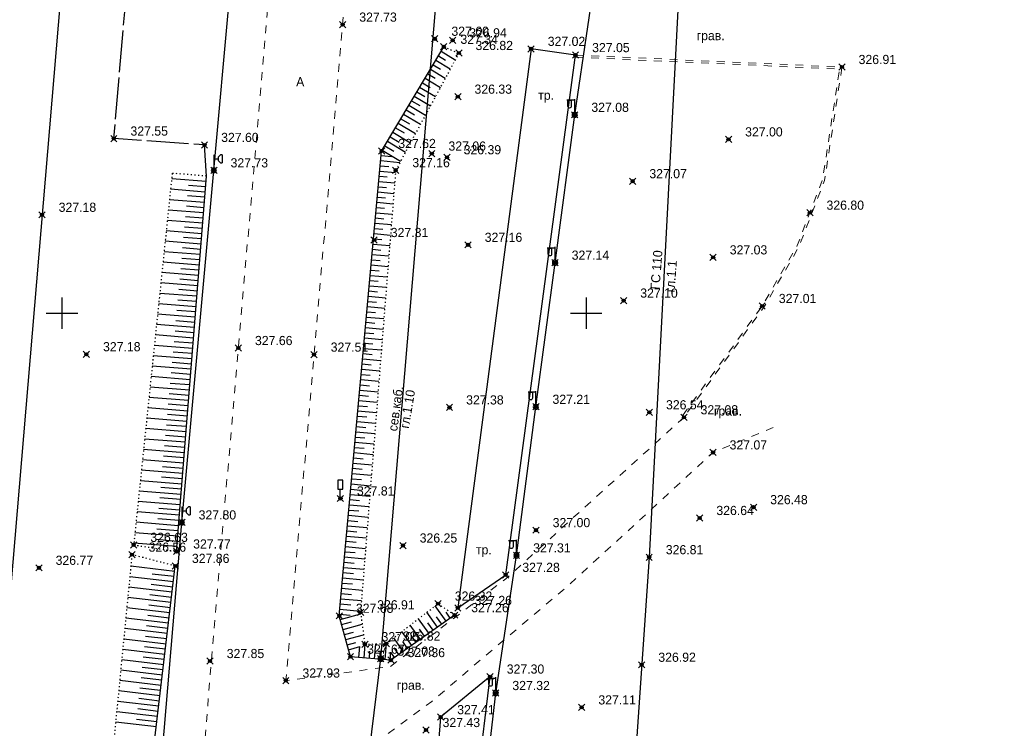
# Model space of a CAD drawing. Header units: metres. Extents: x 707528 to 709248, y 4308395 to 4311045.
# Tile 60 of 104: x 708224 to 708318, y 4309706 to 4309773. Entities that reach past the tile are written whole.
import ezdxf

# ---------------------------------------------------------------- set-up
doc = ezdxf.new("R2010")
doc.units = ezdxf.units.M
doc.header["$LTSCALE"] = 0.5
doc.header["$PDMODE"] = 35
doc.header["$PDSIZE"] = 0.3
for name, pattern in [('Auto_Street_NotBorder_Line_m1', [3, 1.5, -1.5]), ('ДОРОГИ_СТРОЯЩ', [9, 8, -1]), ('Контура низ откосов  Штриховая 0.1-0.5 - - - - - - -', [0.6, 0.1, -0.5])]:
    doc.linetypes.add(name, pattern=pattern)
for name, color, linetype in [('(001) Сетка', 92, 'Continuous'), ('(004) Точки рельефа', 7, 'Continuous'), ('(013) Газ', 30, 'ИК_Газопровод -------г--------'), ('(016) Кабель', 1, 'Continuous'), ('(019) Связь', 3, 'ИК_КАБ_СВЯЗИ'), ('(022) Возд. Линии', 7, 'Continuous'), ('(025) Дорога', 7, 'Continuous'), ('(026) Д_знаки', 7, 'Continuous'), ('(035) Откосы', 7, 'Continuous')]:
    doc.layers.add(name, color=color, linetype=linetype)
doc.layers.add('AUTO#_ROADS_EXIST_L', color=7, linetype='Continuous', lineweight=15, true_color=0x000000)
doc.styles.add('BM-431', font='txt')
doc.styles.add('D-431', font='txt')
doc.styles.add('S', font='txtwr', dxfattribs={"oblique": 15})
doc.styles.get("Standard").update_dxf_attribs({"font": 'txt.shx'})
doc.linetypes.add('GAZ_VOZDUSH', pattern='A,1,-2,["~",Standard,S=3,R=0,X=-1.5,Y=-1.5],-1,10', length=14)
doc.linetypes.add('ИК_Газопровод -------г--------', pattern='A,9,-0.6,["Г",Standard,S=1.2,R=0,X=0,Y=-0.6],-1.2', length=10.8)
doc.linetypes.add('ИК_КАБ_СВЯЗИ', pattern='A,4,["o",Standard,S=0.5,R=0,X=0,Y=-0.125],4,-2', length=10)
doc.linetypes.add('ИК_Э_КАБ_ВН', pattern='A,8,-2,["<<",Standard,S=1,R=0,X=0,Y=-0.5],8,[">>",Standard,S=1,R=0,X=-1,Y=-0.5],-2', length=20)
doc.linetypes.add('ИК_Э_КАБ_НН', pattern='A,8,-2,["<",Standard,S=1,R=0,X=0,Y=-0.5],8,[">",Standard,S=1,R=0,X=-0.5,Y=-0.5],-2', length=20)

# ---------------------------------------------------------------- blocks, each defined once
blk = doc.blocks.new('f')
at = {"layer": '(022) Возд. Линии'}
for points in [[(0, 0.25), (0, 1.5)], [(0, 1.4), (0.75, 1.4)]]:
    blk.add_lwpolyline(points, dxfattribs=at)
blk.add_lwpolyline([(0.4875, 0.65), (0.4875, 0.65, 0.4142136), (0.65, 0.8125), (0.65, 1.4), (0.325, 1.4), (0.325, 0.8125, 0.4142136)], format="xyb", close=True, dxfattribs=at)
blk.add_circle((0, 0), 0.25, dxfattribs=at)
blk = doc.blocks.new('I02063')
at = {"linetype": 'Continuous'}
blk.add_lwpolyline([(-0.5, 3.5), (-0.5, 1.8), (0.5, 1.8), (0.5, 3.5)], close=True, dxfattribs=at)
blk.add_lwpolyline([(0.5, 0), (0, 0), (0, 1.8)], dxfattribs=at)
at = {"color": 4, "style": 'S', "oblique": 15}
blk.add_attdef('Z', (1.280972, -0.066143), '', height=2, dxfattribs=at)
blk = doc.blocks.new('*X145')
at = {"color": 0}
for p, q in [((9.5, 5.08), (10.49, 5.08)), ((9.5, 5.07), (10.49, 5.07)), ((9.5, 5.06), (10.49, 5.06)), ((9.5, 5.05), (10.49, 5.05)), ((9.5, 5.04), (10.49, 5.04)), ((9.5, 5.03), (10.49, 5.03)), ((9.5, 5.02), (10.5, 5.02)), ((9.5, 5.01), (10.5, 5.01)), ((9.5, 5), (10.5, 5)), ((9.5, 4.99), (10.5, 4.99)), ((9.5, 4.98), (10.5, 4.98)), ((9.5, 4.97), (10.5, 4.97)), ((9.5, 4.96), (10.49, 4.96)), ((9.5, 4.95), (10.49, 4.95)), ((9.5, 4.94), (10.49, 4.94)), ((9.5, 4.93), (10.49, 4.93)), ((9.5, 4.92), (10.49, 4.92)), ((9.5, 4.91), (10.49, 4.91)), ((9.5, 4.9), (10.49, 4.9)), ((9.51, 5.12), (10.48, 5.12)), ((9.51, 5.11), (10.48, 5.11)), ((9.51, 5.1), (10.48, 5.1)), ((9.51, 5.09), (10.49, 5.09)), ((9.51, 4.89), (10.49, 4.89)), ((9.51, 4.88), (10.48, 4.88)), ((9.51, 4.87), (10.48, 4.87)), ((9.51, 4.86), (10.48, 4.86)), ((9.52, 5.16), (10.47, 5.16)), ((9.52, 5.15), (10.47, 5.15)), ((9.52, 5.14), (10.47, 5.14)), ((9.52, 5.13), (10.48, 5.13)), ((9.52, 4.85), (10.48, 4.85)), ((9.52, 4.84), (10.47, 4.84)), ((9.52, 4.83), (10.47, 4.83)), ((9.53, 5.18), (10.46, 5.18)), ((9.53, 5.17), (10.46, 5.17)), ((9.53, 4.82), (10.47, 4.82)), ((9.53, 4.81), (10.46, 4.81)), ((9.53, 4.8), (10.46, 4.8)), ((9.54, 5.2), (10.45, 5.2)), ((9.54, 5.19), (10.46, 5.19)), ((9.54, 4.79), (10.45, 4.79)), ((9.54, 4.78), (10.45, 4.78)), ((9.55, 5.22), (10.44, 5.22)), ((9.55, 5.21), (10.45, 5.21)), ((9.55, 4.77), (10.44, 4.77)), ((9.55, 4.76), (10.44, 4.76)), ((9.56, 5.24), (10.43, 5.24)), ((9.56, 5.23), (10.44, 5.23)), ((9.56, 4.75), (10.43, 4.75)), ((9.56, 4.74), (10.43, 4.74)), ((9.57, 5.26), (10.42, 5.26)), ((9.57, 5.25), (10.43, 5.25)), ((9.57, 4.73), (10.42, 4.73)), ((9.58, 5.27), (10.41, 5.27)), ((9.58, 4.72), (10.41, 4.72)), ((9.58, 4.71), (10.41, 4.71)), ((9.59, 5.29), (10.4, 5.29)), ((9.59, 5.28), (10.41, 5.28)), ((9.59, 4.7), (10.4, 4.7)), ((9.6, 5.3), (10.39, 5.3)), ((9.6, 4.69), (10.39, 4.69)), ((9.61, 5.31), (10.38, 5.31)), ((9.61, 4.68), (10.39, 4.68)), ((9.61, 4.67), (10.38, 4.67)), ((9.62, 5.32), (10.37, 5.32)), ((9.62, 4.66), (10.37, 4.66)), ((9.63, 5.33), (10.37, 5.33)), ((9.63, 4.65), (10.36, 4.65)), ((9.64, 5.34), (10.36, 5.34)), ((9.64, 4.64), (10.35, 4.64)), ((9.65, 5.35), (10.35, 5.35)), ((9.65, 4.63), (10.34, 4.63)), ((9.66, 5.36), (10.34, 5.36)), ((9.66, 4.62), (10.33, 4.62)), ((9.67, 5.37), (10.32, 5.37)), ((9.67, 4.61), (10.32, 4.61)), ((9.68, 5.38), (10.31, 5.38)), ((9.69, 5.39), (10.3, 5.39)), ((9.69, 4.6), (10.31, 4.6)), ((9.7, 4.59), (10.29, 4.59)), ((9.71, 5.4), (10.29, 5.4)), ((9.71, 4.58), (10.28, 4.58)), ((9.72, 5.41), (10.27, 5.41)), ((9.73, 4.57), (10.26, 4.57)), ((9.74, 5.42), (10.26, 5.42)), ((9.75, 5.43), (10.24, 5.43)), ((9.75, 4.56), (10.25, 4.56)), ((9.76, 4.55), (10.23, 4.55)), ((9.77, 5.44), (10.22, 5.44)), ((9.78, 4.54), (10.21, 4.54)), ((9.79, 5.45), (10.2, 5.45)), ((9.81, 4.53), (10.18, 4.53)), ((9.82, 5.46), (10.18, 5.46)), ((9.83, 4.52), (10.16, 4.52)), ((9.85, 5.47), (10.15, 5.47)), ((9.87, 4.51), (10.12, 4.51)), ((9.88, 5.48), (10.11, 5.48)), ((9.91, 4.5), (10.08, 4.5)), ((9.94, 5.49), (10.05, 5.49))]:
    blk.add_line(p, q, dxfattribs=at)
blk = doc.blocks.new('I01070')
at = {"color": 0}
blk.add_circle((0.05, 0.03), 0.5, dxfattribs=at)
blk.add_blockref('*X145', (-9.95, -4.96), dxfattribs=at)
blk = doc.blocks.new('I0195')
at = {"layer": '(016) Кабель', "color": 0, "linetype": 'ИК_Э_КАБ_ВН'}
for p, q in [((-0.275, 0.74), (0.225, 0.74)), ((-0.025, 0.24), (-0.025, 0.74))]:
    blk.add_line(p, q, dxfattribs=at)
at = {"layer": '(016) Кабель', "color": 0, "linetype": 'ИК_Э_КАБ_ВН', "xscale": 0.5, "yscale": 0.5, "zscale": 0.5}
blk.add_blockref('I01070', (-0.025, -0.01), dxfattribs=at)
blk = doc.blocks.new('U1111')
for p, q in [((0.1, 0.45), (0.1, 2.95)), ((0.1, 2.2), (0.85, 2.2)), ((1.28934, 2.95), (0.85, 2.51066)), ((0.85, 2.51066), (0.85, 1.88934)), ((0.85, 1.88934), (1.28934, 1.45)), ((1.6, 2.95), (1.28934, 2.95)), ((1.6, 2.95), (1.6, 1.45)), ((0, 0.05), (0.1, 0.05)), ((0, -0.05), (0, 0.05)), ((0.1, 0.05), (0.1, -0.05)), ((1.28934, 1.45), (1.6, 1.45)), ((0.1, -0.05), (0, -0.05))]:
    blk.add_line(p, q)
blk.add_lwpolyline([(0.55, 0), (0.3, 0.433013), (-0.2, 0.433013), (-0.45, 0), (-0.2, -0.433013), (0.3, -0.433013)], close=True)
at = {"color": 4, "style": 'S', "oblique": 15}
blk.add_attdef('Z', (1.142936, -1.391276), '', height=2, dxfattribs=at)
blk = doc.blocks.new('Setka')
at = {"layer": '(001) Сетка'}
for p, q in [((0, 1.5), (0, -1.5)), ((-1.5, 0), (1.5, 0))]:
    blk.add_line(p, q, dxfattribs=at)

msp = doc.modelspace()

# ---------------------------------------------------------------- linework, layer by layer
at = {"layer": '(013) Газ', "linetype": 'GAZ_VOZDUSH', "elevation": 324.816, "flags": 128}
msp.add_lwpolyline([(708165.166, 4309921.809), (708237.064, 4309914.631), (708237.796, 4309906.21), (708237.948, 4309892.645), (708271.633, 4309889.795), (708271.633, 4309889.795), (708293.165, 4309888.333), (708284.482, 4309721.935), (708278.28, 4309632.416), (708278.086, 4309626.002), (708267.101, 4309554.457), (708203.286, 4308878.051), (708188.652, 4308618.677), (708188.652, 4308585.677)], dxfattribs=at)
at = {"layer": '(016) Кабель', "linetype": 'ИК_Э_КАБ_НН', "flags": 128}
for points, elevation in [([(708148.162, 4308651.703), (708151.497, 4308692.413), (708155.946, 4308744.121), (708160.092, 4308792.083), (708165.82, 4308866.029), (708169.045, 4308905.959), (708172.399, 4308947.612), (708175.762, 4308988.142), (708178.982, 4309025.586), (708182.201, 4309063.201), (708185.813, 4309103.866), (708189.128, 4309144.32), (708192.281, 4309183.205), (708195.859, 4309224.798), (708198.741, 4309260.796), (708202.87, 4309309.735), (708206.45, 4309354.347), (708209.623, 4309392.715), (708213.998, 4309431.241), (708217.888, 4309470.551), (708222.285, 4309519.973), (708227.646, 4309584.985), (708230.7, 4309620.035), (708233.599, 4309650.662), (708236.608, 4309686.642), (708239.917, 4309725.258), (708242.964, 4309758.871), (708245.88, 4309791.491), (708249.037, 4309830.224), (708251.639, 4309862.09), (708254.553, 4309895.438), (708258.525, 4309939.873), (708262.105, 4309983.745), (708265.007, 4310017.023), (708267.691, 4310050.026), (708270.438, 4310083.372), (708274.286, 4310124.617), (708277.622, 4310164.745), (708280.245, 4310192.848), (708282.134, 4310214.069), (708285.192, 4310249.54), (708287.519, 4310279.257), (708289.716, 4310303.87), (708292.577, 4310337.274), (708295.609, 4310373.419), (708298.169, 4310403.778), (708301.105, 4310436.102), (708303.908, 4310468.222), (708306.247, 4310494.557), (708309.271, 4310529.231), (708312.329, 4310564.702), (708314.656, 4310594.419), (708316.853, 4310619.032), (708319.714, 4310652.436), (708322.746, 4310688.581), (708325.306, 4310718.94), (708328.242, 4310751.264), (708331.045, 4310783.384), (708331.607, 4310789.716)], 325.652), ([(708249.985, 4309448.254), (708250.82, 4309461.228), (708251.559, 4309472.595), (708252.37, 4309485.216), (708253.053, 4309496.006), (708253.787, 4309508.813), (708254.637, 4309521.637), (708255.635, 4309538.104), (708256.598, 4309553.522), (708257.467, 4309567.873), (708258.354, 4309582.746), (708259.411, 4309598.842), (708260.336, 4309614.66), (708261.397, 4309630.444), (708264.541, 4309650.757), (708266.176, 4309665.809), (708267.362, 4309680.25), (708268.374, 4309695.795), (708269.845, 4309708.973), (708271.828, 4309722.112), (708273.674, 4309736.299), (708275.505, 4309750.056), (708277.38, 4309764.169), (708281.752, 4309793.372), (708283.598, 4309807.831), (708285.41, 4309822.081), (708287.069, 4309840.641), (708288.446, 4309855.733), (708289.84, 4309870.633), (708291.182, 4309885.312), (708292.537, 4309900.559), (708294.032, 4309916.058), (708295.507, 4309930.435), (708296.078, 4309944.839), (708297.37, 4309960.078), (708298.657, 4309975.432), (708299.851, 4309990.429), (708301.076, 4310005.494), (708302.334, 4310020.38), (708303.538, 4310035.456), (708306.01, 4310065.799), (708308.439, 4310096.035), (708310.925, 4310126.293), (708314.819, 4310172.204), (708316.066, 4310188.572), (708317.423, 4310204.653), (708318.736, 4310219.739), (708319.999, 4310234.38), (708321.351, 4310251.404), (708322.651, 4310267.033), (708323.922, 4310281.675), (708325.202, 4310294.856), (708326.515, 4310309.658), (708327.984, 4310325.438), (708329.163, 4310339.642), (708330.365, 4310354.664), (708331.555, 4310369.683), (708332.679, 4310383.855), (708333.897, 4310399.486), (708335.115, 4310414.632), (708336.225, 4310429.516), (708337.469, 4310444.596), (708338.545, 4310458.92), (708339.663, 4310474.152), (708340.941, 4310489.457), (708342.079, 4310504.503), (708343.178, 4310519.207), (708344.309, 4310533.966), (708345.452, 4310549.009), (708346.637, 4310563.701), (708347.806, 4310578.667), (708349.626, 4310594.212), (708351.153, 4310608.621), (708352.719, 4310623.441), (708355.709, 4310653.818), (708356.969, 4310668.51), (708358.286, 4310683.336), (708359.517, 4310698.096), (708360.786, 4310713.241), (708362.123, 4310728.187), (708363.033, 4310739.626), (708364.289, 4310753.037), (708365.798, 4310768.681), (708367.145, 4310784.563)], 326.597)]:
    msp.add_lwpolyline(points, dxfattribs=dict(at, elevation=elevation))
at = {"layer": '(019) Связь', "flags": 128}
for points, elevation in [([(708317.145, 4310790.996), (708301.016, 4310609.687), (708256.741, 4310111.973), (708241.57, 4309932.293), (708189.214, 4309312.333), (708166.334, 4308981.07), (708160.318, 4308915.535), (708146.619, 4308758.228), (708137.034, 4308632.496), (708137.034, 4308632.496), (708137.034, 4308632.496), (708136.895, 4308567.223), (708136.888, 4308563.897)], 324.516), ([(708153.006, 4308571.818), (708156.993, 4308609.509), (708156.993, 4308609.509), (708174.147, 4308666.959), (708174.323, 4308670.733), (708195.362, 4308919.928), (708204.073, 4309029.859), (708218.911, 4309205.253), (708226.164, 4309224.91), (708236.601, 4309425.449), (708237.563, 4309445.941), (708241.532, 4309518.706), (708251.542, 4309611.078), (708253.161, 4309631.293), (708257.428, 4309700.42), (708258.881, 4309712.256), (708269.326, 4309836.622), (708270.394, 4309849.381), (708278.265, 4309932.284), (708280.616, 4309944.696), (708295.324, 4310108.263), (708303.766, 4310173.623), (708303.348, 4310191.009), (708305.187, 4310238.893), (708306.696, 4310249.894), (708308.615, 4310273.087), (708309.889, 4310281.813), (708320.552, 4310401.57), (708321.594, 4310412.943), (708336.888, 4310582.457), (708345.287, 4310694.486), (708346.981, 4310695.558), (708355.083, 4310696.931), (708358.134, 4310696.437)], 325.431)]:
    msp.add_lwpolyline(points, dxfattribs=dict(at, elevation=elevation))
at = {"layer": '(025) Дорога', "linetype": 'ДОРОГИ_СТРОЯЩ', "elevation": 327.473, "flags": 128}
msp.add_lwpolyline([(708242.253, 4309758.325), (708242.065, 4309761.292), (708233.413, 4309761.904), (708234.484, 4309774.325), (708235.918, 4309790.275), (708244.474, 4309789.85), (708245.209, 4309795.751)], dxfattribs=at)
at = {"layer": '(025) Дорога', "flags": 128}
for points, elevation in [([(708266.228, 4309717.091), (708270.793, 4309720.251), (708277.455, 4309769.87), (708273.22, 4309770.466), (708266.228, 4309717.091)], 326.961), ([(708258.657, 4309639.669), (708262.719, 4309639.345), (708266.848, 4309683.019), (708268.13, 4309700.81), (708269.31, 4309710.541), (708264.585, 4309706.672), (708262.731, 4309682.989), (708258.657, 4309639.669)], 327.439)]:
    msp.add_lwpolyline(points, dxfattribs=dict(at, elevation=elevation))
at = {"layer": '(035) Откосы'}
for p, q in [((708264.379, 4309769.806, 326.961), (708265.063, 4309769.399, 326.961)), ((708264.635, 4309770.235, 326.961), (708265.985, 4309769.432, 326.961)), ((708263.868, 4309768.947, 326.961), (708264.57, 4309768.528, 326.961)), ((708264.124, 4309769.376, 326.961), (708265.51, 4309768.551, 326.961)), ((708263.356, 4309768.088, 326.961), (708264.077, 4309767.658, 326.961)), ((708263.612, 4309768.517, 326.961), (708265.035, 4309767.67, 326.961)), ((708262.844, 4309767.229, 326.961), (708263.584, 4309766.788, 326.961)), ((708263.1, 4309767.658, 326.961), (708264.561, 4309766.788, 326.961)), ((708262.077, 4309765.94, 326.961), (708263.611, 4309765.026, 326.961)), ((708262.333, 4309766.37, 326.961), (708263.091, 4309765.918, 326.961)), ((708262.589, 4309766.799, 326.961), (708264.086, 4309765.907, 326.961)), ((708261.565, 4309765.081, 326.961), (708263.137, 4309764.145, 326.961)), ((708261.821, 4309765.511, 326.961), (708262.598, 4309765.048, 326.961)), ((708261.054, 4309764.222, 326.961), (708262.662, 4309763.264, 326.961)), ((708261.309, 4309764.652, 326.961), (708262.104, 4309764.178, 326.961)), ((708260.542, 4309763.363, 326.961), (708262.187, 4309762.383, 326.961)), ((708260.798, 4309763.793, 326.961), (708261.611, 4309763.308, 326.961)), ((708260.03, 4309762.504, 326.961), (708261.713, 4309761.502, 326.961)), ((708260.286, 4309762.934, 326.961), (708261.118, 4309762.438, 326.961)), ((708259.519, 4309761.645, 326.961), (708261.238, 4309760.621, 326.961)), ((708259.774, 4309762.075, 326.961), (708260.625, 4309761.568, 326.961)), ((708258.926, 4309760.3, 326.961), (708259.946, 4309760.207, 326.961)), ((708259.007, 4309760.786, 326.961), (708260.764, 4309759.74, 326.961)), ((708259.263, 4309761.216, 326.961), (708260.132, 4309760.698, 326.961)), ((708258.881, 4309759.802, 326.961), (708260.707, 4309759.635, 326.961)), ((708258.79, 4309758.806, 326.961), (708260.285, 4309758.67, 326.961)), ((708258.836, 4309759.304, 326.961), (708259.643, 4309759.23, 326.961)), ((708238.932, 4309758.089, 327.473), (708242.213, 4309757.828, 327.473)), ((708258.699, 4309757.81, 326.961), (708260.206, 4309757.673, 326.961)), ((708258.745, 4309758.308, 326.961), (708259.495, 4309758.24, 326.961)), ((708238.829, 4309757.095, 327.473), (708242.134, 4309756.832, 327.473)), ((708240.527, 4309757.461, 327.473), (708242.174, 4309757.33, 327.473)), ((708258.609, 4309756.814, 326.961), (708260.127, 4309756.676, 326.961)), ((708258.654, 4309757.312, 326.961), (708259.41, 4309757.243, 326.961)), ((708238.726, 4309756.102, 327.473), (708242.055, 4309755.837, 327.473)), ((708240.436, 4309756.466, 327.473), (708242.094, 4309756.334, 327.473)), ((708258.518, 4309755.819, 326.961), (708260.047, 4309755.679, 326.961)), ((708258.563, 4309756.317, 326.961), (708259.325, 4309756.247, 326.961)), ((708238.624, 4309755.108, 327.473), (708241.975, 4309754.841, 327.473)), ((708240.345, 4309755.472, 327.473), (708242.015, 4309755.339, 327.473)), ((708258.427, 4309754.823, 326.961), (708259.968, 4309754.683, 326.961)), ((708258.473, 4309755.321, 326.961), (708259.24, 4309755.251, 326.961)), ((708238.521, 4309754.115, 327.473), (708241.896, 4309753.846, 327.473)), ((708240.254, 4309754.477, 327.473), (708241.936, 4309754.343, 327.473)), ((708258.337, 4309753.827, 326.961), (708259.889, 4309753.686, 326.961)), ((708258.382, 4309754.325, 326.961), (708259.155, 4309754.255, 326.961)), ((708238.418, 4309753.121, 327.473), (708241.817, 4309752.85, 327.473)), ((708240.163, 4309753.483, 327.473), (708241.856, 4309753.348, 327.473)), ((708258.246, 4309752.831, 326.961), (708259.81, 4309752.689, 326.961)), ((708258.291, 4309753.329, 326.961), (708259.07, 4309753.258, 326.961)), ((708238.315, 4309752.127, 327.473), (708241.737, 4309751.855, 327.473)), ((708240.072, 4309752.488, 327.473), (708241.777, 4309752.353, 327.473)), ((708258.201, 4309752.334, 326.961), (708258.985, 4309752.262, 326.961)), ((708238.212, 4309751.134, 327.473), (708241.658, 4309750.859, 327.473)), ((708239.98, 4309751.494, 327.473), (708241.698, 4309751.357, 327.473)), ((708258.11, 4309751.338, 326.961), (708258.9, 4309751.266, 326.961)), ((708258.155, 4309751.836, 326.961), (708259.731, 4309751.692, 326.961)), ((708238.109, 4309750.14, 327.473), (708241.579, 4309749.864, 327.473)), ((708239.889, 4309750.499, 327.473), (708241.618, 4309750.362, 327.473)), ((708258.019, 4309750.342, 326.961), (708258.815, 4309750.269, 326.961)), ((708258.064, 4309750.84, 326.961), (708259.651, 4309750.695, 326.961)), ((708238.006, 4309749.147, 327.473), (708241.499, 4309748.868, 327.473)), ((708239.798, 4309749.505, 327.473), (708241.539, 4309749.366, 327.473)), ((708257.928, 4309749.346, 326.961), (708258.731, 4309749.273, 326.961)), ((708257.974, 4309749.844, 326.961), (708259.572, 4309749.699, 326.961)), ((708237.903, 4309748.153, 327.473), (708241.42, 4309747.873, 327.473)), ((708239.707, 4309748.51, 327.473), (708241.46, 4309748.371, 327.473)), ((708257.838, 4309748.351, 326.961), (708258.646, 4309748.277, 326.961)), ((708257.883, 4309748.848, 326.961), (708259.493, 4309748.702, 326.961)), ((708237.8, 4309747.16, 327.473), (708241.341, 4309746.878, 327.473)), ((708239.616, 4309747.516, 327.473), (708241.381, 4309747.375, 327.473)), ((708257.747, 4309747.355, 326.961), (708258.561, 4309747.281, 326.961)), ((708257.792, 4309747.853, 326.961), (708259.414, 4309747.705, 326.961)), ((708239.525, 4309746.521, 327.473), (708241.301, 4309746.38, 327.473)), ((708257.656, 4309746.359, 326.961), (708258.476, 4309746.284, 326.961)), ((708257.702, 4309746.857, 326.961), (708259.335, 4309746.708, 326.961)), ((708237.697, 4309746.166, 327.473), (708241.262, 4309745.882, 327.473)), ((708239.434, 4309745.527, 327.473), (708241.222, 4309745.384, 327.473)), ((708257.566, 4309745.363, 326.961), (708258.391, 4309745.288, 326.961)), ((708257.611, 4309745.861, 326.961), (708259.255, 4309745.711, 326.961)), ((708237.594, 4309745.172, 327.473), (708241.182, 4309744.887, 327.473)), ((708239.343, 4309744.532, 327.473), (708241.143, 4309744.389, 327.473)), ((708257.475, 4309744.368, 326.961), (708258.306, 4309744.292, 326.961)), ((708257.52, 4309744.865, 326.961), (708259.176, 4309744.715, 326.961)), ((708237.491, 4309744.179, 327.473), (708241.103, 4309743.891, 327.473)), ((708239.251, 4309743.538, 327.473), (708241.063, 4309743.393, 327.473)), ((708257.43, 4309743.87, 326.961), (708259.097, 4309743.718, 326.961)), ((708237.388, 4309743.185, 327.473), (708241.024, 4309742.896, 327.473)), ((708239.16, 4309742.543, 327.473), (708240.984, 4309742.398, 327.473)), ((708257.339, 4309742.874, 326.961), (708259.018, 4309742.721, 326.961)), ((708257.384, 4309743.372, 326.961), (708258.221, 4309743.296, 326.961)), ((708237.285, 4309742.192, 327.473), (708240.944, 4309741.9, 327.473)), ((708239.069, 4309741.549, 327.473), (708240.905, 4309741.403, 327.473)), ((708257.248, 4309741.878, 326.961), (708258.939, 4309741.724, 326.961)), ((708257.293, 4309742.376, 326.961), (708258.136, 4309742.299, 326.961)), ((708237.182, 4309741.198, 327.473), (708240.865, 4309740.905, 327.473)), ((708257.157, 4309740.882, 326.961), (708258.859, 4309740.727, 326.961)), ((708257.203, 4309741.38, 326.961), (708258.051, 4309741.303, 326.961)), ((708237.079, 4309740.205, 327.473), (708240.786, 4309739.909, 327.473)), ((708238.978, 4309740.554, 327.473), (708240.825, 4309740.407, 327.473)), ((708257.067, 4309739.887, 326.961), (708258.78, 4309739.731, 326.961)), ((708257.112, 4309740.384, 326.961), (708257.966, 4309740.307, 326.961)), ((708236.976, 4309739.211, 327.473), (708240.706, 4309738.914, 327.473)), ((708238.887, 4309739.56, 327.473), (708240.746, 4309739.412, 327.473)), ((708256.976, 4309738.891, 326.961), (708258.701, 4309738.734, 326.961)), ((708257.021, 4309739.389, 326.961), (708257.881, 4309739.31, 326.961)), ((708236.873, 4309738.218, 327.473), (708240.627, 4309737.918, 327.473)), ((708238.796, 4309738.565, 327.473), (708240.667, 4309738.416, 327.473)), ((708256.885, 4309737.895, 326.961), (708258.622, 4309737.737, 326.961)), ((708256.931, 4309738.393, 326.961), (708257.796, 4309738.314, 326.961)), ((708236.77, 4309737.224, 327.473), (708240.548, 4309736.923, 327.473)), ((708238.705, 4309737.571, 327.473), (708240.588, 4309737.421, 327.473)), ((708256.795, 4309736.899, 326.961), (708258.543, 4309736.74, 326.961)), ((708256.84, 4309737.397, 326.961), (708257.711, 4309737.318, 326.961)), ((708236.667, 4309736.23, 327.473), (708240.469, 4309735.928, 327.473)), ((708238.613, 4309736.576, 327.473), (708240.508, 4309736.425, 327.473)), ((708256.704, 4309735.904, 326.961), (708258.463, 4309735.743, 326.961)), ((708256.749, 4309736.401, 326.961), (708257.626, 4309736.322, 326.961)), ((708236.564, 4309735.237, 327.473), (708240.389, 4309734.932, 327.473)), ((708238.522, 4309735.582, 327.473), (708240.429, 4309735.43, 327.473)), ((708256.658, 4309735.406, 326.961), (708257.541, 4309735.325, 326.961)), ((708236.461, 4309734.243, 327.473), (708240.31, 4309733.937, 327.473)), ((708238.431, 4309734.587, 327.473), (708240.35, 4309734.434, 327.473)), ((708256.568, 4309734.41, 326.961), (708257.456, 4309734.329, 326.961)), ((708256.613, 4309734.908, 326.961), (708258.384, 4309734.747, 326.961)), ((708236.358, 4309733.25, 327.473), (708240.231, 4309732.941, 327.473)), ((708238.34, 4309733.593, 327.473), (708240.27, 4309733.439, 327.473)), ((708256.477, 4309733.414, 326.961), (708257.371, 4309733.333, 326.961)), ((708256.522, 4309733.912, 326.961), (708258.305, 4309733.75, 326.961)), ((708236.255, 4309732.256, 327.473), (708240.151, 4309731.946, 327.473)), ((708238.249, 4309732.598, 327.473), (708240.191, 4309732.444, 327.473)), ((708256.386, 4309732.418, 326.961), (708257.286, 4309732.336, 326.961)), ((708256.432, 4309732.916, 326.961), (708258.226, 4309732.753, 326.961)), ((708236.152, 4309731.263, 327.473), (708240.072, 4309730.95, 327.473)), ((708238.158, 4309731.604, 327.473), (708240.112, 4309731.448, 327.473)), ((708256.296, 4309731.423, 326.961), (708257.201, 4309731.34, 326.961)), ((708256.341, 4309731.921, 326.961), (708258.147, 4309731.756, 326.961)), ((708236.049, 4309730.269, 327.473), (708239.993, 4309729.955, 327.473)), ((708238.067, 4309730.609, 327.473), (708240.032, 4309730.453, 327.473)), ((708256.205, 4309730.427, 326.961), (708257.116, 4309730.344, 326.961)), ((708256.25, 4309730.925, 326.961), (708258.067, 4309730.759, 326.961)), ((708237.976, 4309729.615, 327.473), (708239.953, 4309729.457, 327.473)), ((708256.114, 4309729.431, 326.961), (708257.031, 4309729.348, 326.961)), ((708256.16, 4309729.929, 326.961), (708257.988, 4309729.762, 326.961)), ((708235.947, 4309729.275, 327.473), (708239.913, 4309728.959, 327.473)), ((708237.884, 4309728.62, 327.473), (708239.874, 4309728.462, 327.473)), ((708256.024, 4309728.435, 326.961), (708256.946, 4309728.351, 326.961)), ((708256.069, 4309728.933, 326.961), (708257.909, 4309728.766, 326.961)), ((708235.844, 4309728.282, 327.473), (708239.834, 4309727.964, 327.473)), ((708237.793, 4309727.626, 327.473), (708239.795, 4309727.466, 327.473)), ((708255.933, 4309727.44, 326.961), (708256.861, 4309727.355, 326.961)), ((708255.978, 4309727.938, 326.961), (708257.83, 4309727.769, 326.961)), ((708235.741, 4309727.288, 327.473), (708239.755, 4309726.969, 327.473)), ((708237.702, 4309726.631, 327.473), (708239.715, 4309726.471, 327.473)), ((708255.887, 4309726.942, 326.961), (708257.751, 4309726.772, 326.961)), ((708235.638, 4309726.295, 327.473), (708239.676, 4309725.973, 327.473)), ((708237.611, 4309725.637, 327.473), (708239.636, 4309725.475, 327.473)), ((708255.797, 4309725.946, 326.961), (708257.671, 4309725.775, 326.961)), ((708255.842, 4309726.444, 326.961), (708256.777, 4309726.359, 326.961)), ((708235.535, 4309725.301, 327.473), (708239.596, 4309724.978, 327.473)), ((708237.52, 4309724.642, 327.473), (708239.557, 4309724.48, 327.473)), ((708255.706, 4309724.95, 326.961), (708257.592, 4309724.778, 326.961)), ((708255.751, 4309725.448, 326.961), (708256.692, 4309725.363, 326.961)), ((708235.432, 4309724.308, 327.473), (708239.517, 4309723.982, 327.473)), ((708255.615, 4309723.955, 326.961), (708257.513, 4309723.782, 326.961)), ((708255.661, 4309724.452, 326.961), (708256.607, 4309724.366, 326.961)), ((708235.329, 4309723.314, 327.473), (708239.438, 4309722.987, 327.473)), ((708237.429, 4309723.648, 327.473), (708239.477, 4309723.484, 327.473)), ((708255.525, 4309722.959, 326.961), (708257.434, 4309722.785, 326.961)), ((708255.57, 4309723.457, 326.961), (708256.522, 4309723.37, 326.961)), ((708255.434, 4309721.963, 326.961), (708257.355, 4309721.788, 326.961)), ((708255.479, 4309722.461, 326.961), (708256.437, 4309722.374, 326.961)), ((708235.039, 4309721.103, -0.295), (708239.221, 4309720.61, -0.295)), ((708255.343, 4309720.967, 326.961), (708257.275, 4309720.791, 326.961)), ((708255.389, 4309721.465, 326.961), (708256.352, 4309721.377, 326.961)), ((708234.943, 4309720.111, -0.295), (708239.104, 4309719.621, -0.295)), ((708237.077, 4309720.361, -0.295), (708239.162, 4309720.116, -0.295)), ((708255.252, 4309719.972, 326.961), (708257.196, 4309719.794, 326.961)), ((708255.298, 4309720.469, 326.961), (708256.267, 4309720.381, 326.961)), ((708234.846, 4309719.119, -0.295), (708238.988, 4309718.631, -0.295)), ((708236.97, 4309719.371, -0.295), (708239.046, 4309719.126, -0.295)), ((708255.162, 4309718.976, 326.961), (708257.117, 4309718.798, 326.961)), ((708255.207, 4309719.474, 326.961), (708256.182, 4309719.385, 326.961)), ((708234.749, 4309718.127, -0.295), (708238.871, 4309717.642, -0.295)), ((708236.864, 4309718.38, -0.295), (708238.929, 4309718.137, -0.295)), ((708255.116, 4309718.478, 326.961), (708256.097, 4309718.389, 326.961)), ((708234.653, 4309717.135, -0.295), (708238.755, 4309716.652, -0.295)), ((708236.757, 4309717.389, -0.295), (708238.813, 4309717.147, -0.295)), ((708255.026, 4309717.482, 326.961), (708256.012, 4309717.392, 326.961)), ((708255.071, 4309717.98, 326.961), (708257.038, 4309717.801, 326.961)), ((708265.105, 4309715.829, 326.961), (708264.073, 4309717.291, 326.961)), ((708236.65, 4309716.399, -0.295), (708238.696, 4309716.158, -0.295)), ((708254.935, 4309716.486, 326.961), (708255.967, 4309716.392, 326.961)), ((708254.98, 4309716.984, 326.961), (708256.958, 4309716.804, 326.961)), ((708255.016, 4309716, 326.961), (708256.967, 4309716.534, 326.961)), ((708264.288, 4309715.252, 326.961), (708263.281, 4309716.68, 326.961)), ((708264.696, 4309715.54, 326.961), (708264.187, 4309716.263, 326.961)), ((708265.513, 4309716.117, 326.961), (708265.114, 4309716.684, 326.961)), ((708234.556, 4309716.144, -0.295), (708238.638, 4309715.663, -0.295)), ((708236.544, 4309715.408, -0.295), (708238.58, 4309715.168, -0.295)), ((708255.148, 4309715.517, 326.961), (708256.092, 4309715.776, 326.961)), ((708255.28, 4309715.035, 326.961), (708257.103, 4309715.534, 326.961)), ((708262.654, 4309714.099, 326.961), (708261.696, 4309715.458, 326.961)), ((708263.471, 4309714.676, 326.961), (708262.488, 4309716.069, 326.961)), ((708263.879, 4309714.964, 326.961), (708263.382, 4309715.669, 326.961)), ((708234.459, 4309715.152, -0.295), (708238.522, 4309714.673, -0.295)), ((708236.437, 4309714.417, -0.295), (708238.463, 4309714.179, -0.295)), ((708255.412, 4309714.553, 326.961), (708256.292, 4309714.794, 326.961)), ((708255.544, 4309714.071, 326.961), (708257.239, 4309714.535, 326.961)), ((708261.837, 4309713.523, 326.961), (708260.903, 4309714.846, 326.961)), ((708262.245, 4309713.811, 326.961), (708261.772, 4309714.482, 326.961)), ((708263.062, 4309714.388, 326.961), (708262.577, 4309715.075, 326.961)), ((708234.363, 4309714.16, -0.295), (708238.405, 4309713.684, -0.295)), ((708236.331, 4309713.427, -0.295), (708238.347, 4309713.189, -0.295)), ((708255.676, 4309713.589, 326.961), (708256.492, 4309713.812, 326.961)), ((708255.808, 4309713.106, 326.961), (708256.881, 4309713.4, 326.961)), ((708256.795, 4309712.371, 326.961), (708256.881, 4309713.4, 326.961)), ((708257.293, 4309712.329, 326.961), (708257.402, 4309713.632, 326.961)), ((708258.29, 4309712.245, 326.961), (708258.408, 4309713.661, 326.961)), ((708259.286, 4309712.162, 326.961), (708259.414, 4309713.69, 326.961)), ((708261.02, 4309712.947, 326.961), (708260.111, 4309714.235, 326.961)), ((708261.428, 4309713.235, 326.961), (708260.968, 4309713.888, 326.961)), ((708234.266, 4309713.168, -0.295), (708238.289, 4309712.695, -0.295)), ((708236.224, 4309712.436, -0.295), (708238.23, 4309712.2, -0.295)), ((708257.791, 4309712.287, 326.961), (708257.848, 4309712.967, 326.961)), ((708258.788, 4309712.203, 326.961), (708258.849, 4309712.94, 326.961)), ((708259.784, 4309712.12, 326.961), (708259.847, 4309712.874, 326.961)), ((708260.203, 4309712.37, 326.961), (708259.847, 4309712.874, 326.961)), ((708260.611, 4309712.658, 326.961), (708260.163, 4309713.294, 326.961)), ((708234.17, 4309712.176, -0.295), (708238.172, 4309711.705, -0.295)), ((708234.073, 4309711.185, -0.295), (708238.056, 4309710.716, -0.295)), ((708236.118, 4309711.445, -0.295), (708238.114, 4309711.21, -0.295)), ((708233.976, 4309710.193, -0.295), (708237.939, 4309709.726, -0.295)), ((708236.011, 4309710.455, -0.295), (708237.997, 4309710.221, -0.295)), ((708233.88, 4309709.201, -0.295), (708237.822, 4309708.737, -0.295)), ((708235.904, 4309709.464, -0.295), (708237.881, 4309709.231, -0.295)), ((708233.783, 4309708.209, -0.295), (708237.706, 4309707.747, -0.295)), ((708235.798, 4309708.474, -0.295), (708237.764, 4309708.242, -0.295)), ((708233.686, 4309707.217, -0.295), (708237.589, 4309706.758, -0.295)), ((708235.691, 4309707.483, -0.295), (708237.648, 4309707.252, -0.295)), ((708233.59, 4309706.226, -0.295), (708237.473, 4309705.768, -0.295)), ((708235.585, 4309706.492, -0.295), (708237.531, 4309706.263, -0.295))]:
    msp.add_line(p, q, dxfattribs=at)
at = {"layer": '(035) Откосы', "flags": 128}
for points, elevation in [([(708265.922, 4309716.405), (708259.841, 4309712.115), (708255.991, 4309712.438), (708254.922, 4309716.344), (708258.964, 4309760.714), (708264.891, 4309770.665)], 326.961), ([(708239.398, 4309722.489), (708242.253, 4309758.325)], 327.473), ([(708212.059, 4309674.02), (708224.812, 4309673), (708229.361, 4309673), (708232.762, 4309675.57), (708234.377, 4309679.478), (708239.279, 4309721.105)], -0.295)]:
    msp.add_lwpolyline(points, dxfattribs=dict(at, elevation=elevation))
at = {"layer": '(035) Откосы', "linetype": 'Контура низ откосов  Штриховая 0.1-0.5 - - - - - - -'}
for points, elevation in [([(708264.891, 4309770.665), (708266.328, 4309770.069), (708260.302, 4309758.883), (708256.948, 4309716.672), (708257.362, 4309713.631), (708259.404, 4309713.69), (708264.35, 4309717.505), (708265.922, 4309716.405)], 326.961), ([(708242.253, 4309758.325), (708238.984, 4309758.586), (708235.308, 4309723.114), (708239.398, 4309722.489)], 327.473), ([(708239.279, 4309721.105), (708235.144, 4309722.178), (708231.086, 4309680.529), (708229.924, 4309677.478), (708227.953, 4309675.394), (708212.134, 4309676.088)], -0.295)]:
    msp.add_lwpolyline(points, dxfattribs=dict(at, elevation=elevation))
at = {"color": 0, "linetype": 'ByBlock', "lineweight": -2, "transparency": 16777216}
for p in [(708255.243, 4309772.78, 327.726), (708264.03, 4309771.43, 327.601), (708265.733, 4309771.277, 326.944), (708264.891, 4309770.665, 327.345), (708273.22, 4309770.466, 327.016), (708266.328, 4309770.069, 326.819), (708277.455, 4309769.87, 327.052), (708302.875, 4309768.732, 326.909), (708266.233, 4309765.899, 326.326), (708277.38, 4309764.169, 327.079), (708233.413, 4309761.904, 327.551), (708242.065, 4309761.292, 327.6), (708292.052, 4309761.825, 326.998), (708258.964, 4309760.714, 327.619), (708263.748, 4309760.469, 327.061), (708265.198, 4309760.113, 326.39), (708242.964, 4309758.871, 327.727), (708260.302, 4309758.883, 327.16), (708282.912, 4309757.832, 327.067), (708226.566, 4309754.626, 327.177), (708299.812, 4309754.824, 326.798), (708258.246, 4309752.22, 327.31), (708267.209, 4309751.759, 327.156), (708275.505, 4309750.056, 327.138), (708290.583, 4309750.56, 327.033), (708282.044, 4309746.434, 327.101), (708295.263, 4309745.919, 327.007), (708230.798, 4309741.314, 327.176), (708245.293, 4309741.903, 327.657), (708252.516, 4309741.277, 327.514), (708265.437, 4309736.237, 327.379), (708273.674, 4309736.299, 327.209), (708284.503, 4309735.768, 326.545), (708287.801, 4309735.292, 327.085), (708290.567, 4309731.941, 327.07), (708255.021, 4309727.546, 327.813), (708294.442, 4309726.712, 326.484), (708239.917, 4309725.258, 327.795), (708289.306, 4309725.679, 326.642), (708273.692, 4309724.523, 326.999), (708235.308, 4309723.114, 326.631), (708239.398, 4309722.489, 327.768), (708261.004, 4309723.053, 326.246), (708235.144, 4309722.178, 326.564), (708271.828, 4309722.112, 327.313), (708284.482, 4309721.935, 326.812), (708226.275, 4309720.925, 326.767), (708239.279, 4309721.105, 327.865), (708270.793, 4309720.251, 327.281), (708264.35, 4309717.505, 326.323), (708266.228, 4309717.091, 327.256), (708254.922, 4309716.344, 327.675), (708256.948, 4309716.672, 326.91), (708265.922, 4309716.405, 327.256), (708257.362, 4309713.631, 327.048), (708259.404, 4309713.69, 326.825), (708255.991, 4309712.438, 327.666), (708258.881, 4309712.256, 327.078), (708259.841, 4309712.115, 327.365), (708242.597, 4309712.023, 327.85), (708283.771, 4309711.667, 326.917), (708269.31, 4309710.541, 327.3), (708249.823, 4309710.163, 327.931), (708269.845, 4309708.973, 327.322), (708278.049, 4309707.602, 327.11), (708264.585, 4309706.672, 327.41), (708263.189, 4309705.442, 327.432)]:
    msp.add_point(p, dxfattribs=at)
at = {"layer": 'AUTO#_ROADS_EXIST_L', "linetype": 'Auto_Street_NotBorder_Line_m1', "lineweight": 15, "flags": 128}
for points, elevation in [([(708300.417, 4309935.225), (708283.34, 4309935.225), (708273.019, 4309933.913), (708268.578, 4309930.138), (708255.243, 4309772.78), (708249.823, 4309710.163)], -0.295), ([(708231.316, 4309916.271), (708240.15, 4309915.481), (708249.965, 4309911.276), (708256.852, 4309907.662), (708259.136, 4309904.579), (708248.019, 4309773.399), (708242.597, 4309710.749), (708241.617, 4309697.817), (708239.263, 4309674.737), (708236.484, 4309671.267), (708231.96, 4309669.593), (708210.343, 4309672.554)], -0.295), ([(708277.455, 4309769.87), (708302.875, 4309768.732), (708301.216, 4309757.914), (708298.784, 4309751.596), (708295.431, 4309745.81), (708287.801, 4309735.292)], 326.757), ([(708277.446, 4309769.67), (708302.644, 4309768.542), (708301.021, 4309757.966), (708298.603, 4309751.682), (708295.263, 4309745.919), (708287.639, 4309735.409)], 326.757), ([(708287.801, 4309735.292), (708270.818, 4309719.89), (708259.797, 4309711.5), (708249.823, 4309710.163)], 326.757), ([(708296.321, 4309734.327), (708290.567, 4309731.941), (708276.916, 4309719.357), (708263.737, 4309708.168), (708248.839, 4309697.175), (708242.892, 4309638.874), (708264.486, 4309637.432), (708275.165, 4309638.373)], -0.295)]:
    msp.add_lwpolyline(points, dxfattribs=dict(at, elevation=elevation))

# ---------------------------------------------------------------- block references
at = {"layer": '(001) Сетка'}
for p in [(708228.465, 4309745.231), (708278.465, 4309745.231)]:
    msp.add_blockref('Setka', p, dxfattribs=at)
at = {"layer": '(019) Связь', "color": 0}
msp.add_blockref('I0195', (708258.881, 4309712.241, 327.241), dxfattribs=at)
at = {"layer": '(022) Возд. Линии', "xscale": -1}
for p in [(708277.38, 4309764.169, 326.597), (708275.505, 4309750.056, 326.597), (708273.674, 4309736.299, 326.597), (708271.828, 4309722.112, 326.597), (708269.845, 4309708.973, 327.027)]:
    msp.add_blockref('f', p, dxfattribs=at)
at = {"layer": '(022) Возд. Линии', "xscale": 0.5, "yscale": 0.5, "zscale": 0.5}
for p in [(708242.939, 4309758.871, 325.652), (708239.892, 4309725.258, 325.652)]:
    msp.add_blockref('U1111', p, dxfattribs=at)
at = {"layer": '(026) Д_знаки', "xscale": 0.5, "yscale": 0.5, "zscale": 0.5}
msp.add_blockref('I02063', (708255.021, 4309727.546, 327.518), dxfattribs=at)

# ---------------------------------------------------------------- texts
at = {"layer": '(004) Точки рельефа', "style": 'D-431'}
for s, p in [('327.73', (708256.829, 4309773.06, 327.726)), ('327.60', (708265.616, 4309771.715, 327.601)), ('327.34', (708266.477, 4309770.945, 327.345)), ('326.94', (708267.319, 4309771.562, 326.944)), ('327.02', (708274.806, 4309770.749, 327.016)), ('326.82', (708267.914, 4309770.354, 326.819)), ('327.05', (708279.041, 4309770.153, 327.052)), ('326.91', (708304.461, 4309769.017, 326.909)), ('326.33', (708267.819, 4309766.184, 326.326)), ('327.08', (708278.966, 4309764.452, 327.079)), ('327.55', (708234.999, 4309762.185, 327.551)), ('327.60', (708243.651, 4309761.577, 327.6)), ('327.00', (708293.638, 4309762.108, 326.998)), ('327.62', (708260.55, 4309760.999, 327.619)), ('327.06', (708265.334, 4309760.754, 327.061)), ('326.39', (708266.784, 4309760.398, 326.39)), ('327.73', (708244.55, 4309759.151, 327.727)), ('327.16', (708261.888, 4309759.168, 327.16)), ('327.07', (708284.499, 4309758.115, 327.067)), ('327.18', (708228.152, 4309754.91, 327.177)), ('326.80', (708301.398, 4309755.11, 326.798)), ('327.31', (708259.832, 4309752.5, 327.31)), ('327.16', (708268.796, 4309752.044, 327.156)), ('327.14', (708277.091, 4309750.336, 327.138)), ('327.03', (708292.17, 4309750.843, 327.033)), ('327.10', (708283.63, 4309746.717, 327.101)), ('327.01', (708296.849, 4309746.201, 327.007)), ('327.18', (708232.384, 4309741.597, 327.176)), ('327.66', (708246.879, 4309742.188, 327.657)), ('327.51', (708254.102, 4309741.559, 327.514)), ('327.38', (708267.023, 4309736.52, 327.379)), ('327.21', (708275.26, 4309736.579, 327.209)), ('326.54', (708286.089, 4309736.053, 326.545)), ('327.08', (708289.387, 4309735.575, 327.085)), ('327.07', (708292.153, 4309732.224, 327.07)), ('327.81', (708256.607, 4309727.829, 327.813)), ('326.48', (708296.028, 4309726.997, 326.484)), ('326.64', (708290.892, 4309725.964, 326.642)), ('327.80', (708241.503, 4309725.541, 327.795)), ('327.00', (708275.278, 4309724.806, 326.999)), ('326.63', (708236.894, 4309723.399, 326.631)), ('326.25', (708262.59, 4309723.338, 326.246)), ('326.56', (708236.73, 4309722.463, 326.564)), ('327.77', (708240.984, 4309722.769, 327.768)), ('327.31', (708273.414, 4309722.392, 327.313)), ('326.81', (708286.068, 4309722.22, 326.812)), ('326.77', (708227.861, 4309721.21, 326.767)), ('327.86', (708240.865, 4309721.39, 327.865)), ('327.28', (708272.379, 4309720.534, 327.281)), ('326.32', (708265.936, 4309717.79, 326.323)), ('327.26', (708267.814, 4309717.376, 327.256)), ('327.68', (708256.508, 4309716.629, 327.675)), ('326.91', (708258.534, 4309716.957, 326.91)), ('327.26', (708267.508, 4309716.69, 327.256)), ('327.05', (708258.948, 4309713.914, 327.048)), ('326.82', (708260.99, 4309713.975, 326.825)), ('327.67', (708257.577, 4309712.723, 327.666)), ('327.08', (708260.467, 4309712.539, 327.078)), ('327.85', (708244.183, 4309712.307, 327.85)), ('327.36', (708261.427, 4309712.4, 327.365)), ('326.92', (708285.357, 4309711.953, 326.917)), ('327.30', (708270.896, 4309710.824, 327.3)), ('327.93', (708251.409, 4309710.447, 327.931)), ('327.32', (708271.431, 4309709.253, 327.322)), ('327.11', (708279.636, 4309707.881, 327.11)), ('327.41', (708266.171, 4309706.952, 327.41)), ('327.43', (708264.775, 4309705.722, 327.432))]:
    msp.add_text(s, height=0.875, dxfattribs=at).set_placement(p)
at = {"layer": '(013) Газ', "color": 0, "linetype": 'Continuous', "style": 'D-431'}
for s, p in [('ГС 110', (708285.469, 4309747.459, -0.295)), ('гл.1.1', (708286.9, 4309747.198, -0.295))]:
    msp.add_text(s, height=0.875, rotation=85.65264, dxfattribs=at).set_placement(p)
at = {"layer": '(019) Связь', "color": 0, "linetype": 'Continuous', "style": 'D-431'}
for s, rotation, p in [('сев.каб.', 82.24919, (708260.436, 4309733.922, -0.295)), ('гл.1.10', 80.53667, (708261.557, 4309734.18, -0.295))]:
    msp.add_text(s, height=0.875, rotation=rotation, dxfattribs=at).set_placement(p)
at = {"layer": '(025) Дорога', "linetype": 'ДОРОГИ_СТРОЯЩ', "style": 'BM-431'}
for s, p in [('грав.', (708289.012, 4309771.298, -0.295)), ('A', (708250.805, 4309766.892, -0.295)), ('тр.', (708273.895, 4309765.606, -0.295)), ('грав.', (708290.659, 4309735.461, -0.295)), ('тр.', (708267.957, 4309722.215, -0.295)), ('грав.', (708260.4, 4309709.286, -0.295))]:
    msp.add_text(s, height=0.875, dxfattribs=at).set_placement(p)

doc.saveas('drawing.dxf')
